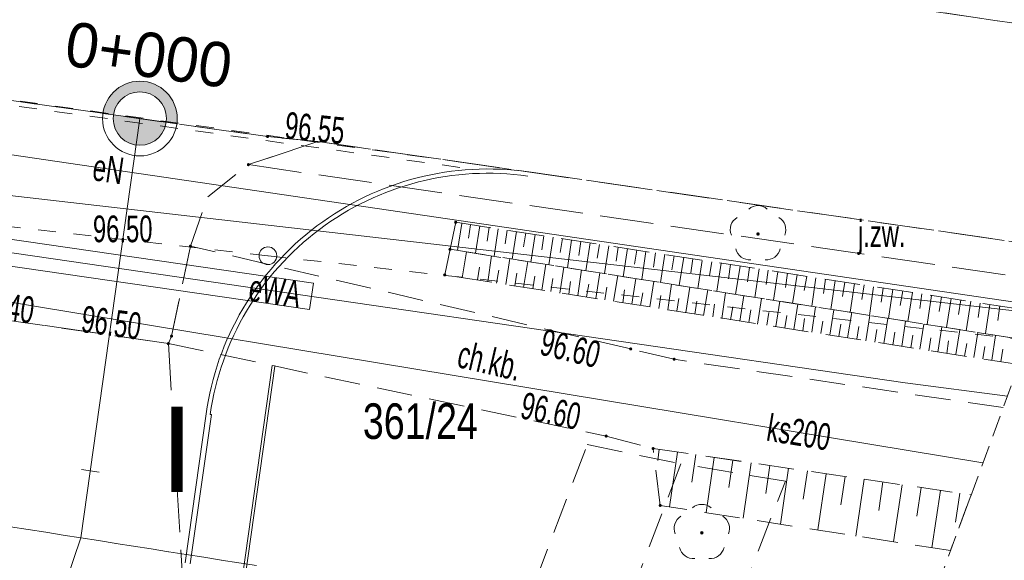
# Model space of a CAD drawing. Header units: metres. Extents: x 6541766 to 6542290, y 5894743 to 5895338.
# Tile 75 of 78: x 6541965 to 6541992, y 5895279 to 5895294. Entities that reach past the tile are written whole.
import ezdxf
from ezdxf.enums import TextEntityAlignment as Align

# ---------------------------------------------------------------- set-up
doc = ezdxf.new("R2010")
doc.units = ezdxf.units.M
for name, pattern in [('0.5_0.5', [1, 0.5, -0.5]), ('1.0_0.5', [1.5, 1, -0.5]), ('1.5_0.5', [2, 1.5, -0.5]), ('2', [0.9, 0.6, -0.3]), ('egug-500', [1, 0.5, -0.5])]:
    doc.linetypes.add(name, pattern=pattern)
for name, color, linetype in [('000 Inne (niezydentyfikowane)', 7, 'Continuous'), ('211-numer działki ewidencyjnej', 7, 'Continuous'), ('218-kontur użytku gruntowego', 7, 'Continuous'), ('219-działka ewidencyjna', 7, 'Continuous'), ('_dr_krawężnik najazdowy 15x22', 214, '0.5_0.5'), ('_dr_krawężnik wystający 15x30', 214, 'Continuous'), ('_dr_opornik betonowy 12x25', 153, 'Continuous'), ('C-DROGI-SYTUACJA-ETYKIETY', 7, 'Continuous'), ('chodnik', 7, 'Continuous'), ('chodnik-Atr17', 7, 'Continuous'), ('jezdnia', 7, 'Continuous'), ('jezdnia-Atr17', 7, 'Continuous'), ('pikieta sztuczna-Atr2', 7, 'Continuous'), ('przewód elektroenergetyczny podziemny', 7, 'Continuous'), ('przewód elektroenergetyczny podziemny-Atr1', 7, 'Continuous'), ('przewód kanalizacyjny', 7, 'Continuous'), ('przewód kanalizacyjny-Atr1', 7, 'Continuous'), ('przewód wodociągowy', 7, 'Continuous'), ('skarpa nieumocniona', 7, 'Continuous'), ('zadrzewienie  zakrzewienie', 7, 'Continuous'), ('Zakres', 7, 'Continuous')]:
    doc.layers.add(name, color=color, linetype=linetype)
for name, color, linetype, lineweight in [('_dr_obrzeże 8x30', 210, 'Continuous', 30), ('_dr_ścieki kd', 36, 'Continuous', 30), ('A-OPIS', 4, 'Continuous', 20), ('IE - podklad', 8, 'Continuous', 9), ('IE - rury ochronne', 5, 'Continuous', 9)]:
    doc.layers.add(name, color=color, linetype=linetype, lineweight=lineweight)
doc.styles.add('MtXpl_Arial60', font='arial.ttf', dxfattribs={"height": 0.2})

# ---------------------------------------------------------------- blocks, each defined once
blk = doc.blocks.new('blok - sanitarne pzt chelmza ng')
at = {"layer": 'przewód elektroenergetyczny podziemny', "color": 1, "linetype": 'Continuous', "lineweight": 9}
for p, q in [((6542461.49, 5895290.96), (6542493.406, 5895286.278)), ((6542489.6, 5895284.12), (6542451, 5895289.73)), ((6542492.474, 5895283.744), (6542489.6, 5895284.12))]:
    blk.add_line(p, q, dxfattribs=at)
at = {"layer": 'przewód kanalizacyjny', "color": 34, "linetype": 'Continuous', "lineweight": 9}
blk.add_line((6542462.61, 5895286.69), (6542491.785, 5895281.872), dxfattribs=at)
at = {"layer": 'przewód wodociągowy', "color": 5, "linetype": 'Continuous', "lineweight": 9}
blk.add_line((6542434.77, 5895292.78), (6542493.327, 5895286.062), dxfattribs=at)
at = {"layer": 'przewód elektroenergetyczny podziemny-Atr1', "color": 1, "lineweight": 9, "width": 0.667}
for s, rotation, p in [('eN', 351.655, (6542466.77, 5895290.19)), ('eN', 351.655, (6542466.77, 5895290.19)), ('eWA', 351.73, (6542471.16, 5895286.8))]:
    blk.add_text(s, height=0.75, rotation=rotation, dxfattribs=at).set_placement(p, align=Align.MIDDLE_LEFT)
at = {"layer": 'przewód kanalizacyjny-Atr1', "color": 34, "lineweight": 9, "width": 0.667}
blk.add_text('ks200', height=0.75, rotation=350.624, dxfattribs=at).set_placement((6542485.73, 5895282.87), align=Align.MIDDLE_LEFT)
blk = doc.blocks.new('blok - podklad szary rfqfqw')
at = {"linetype": 'ByBlock', "lineweight": 9}
for points in [[(6541968.822, 5895291.441), (6541969.119, 5895291.399, 0.414214), (6541968.226, 5895292.585, 0.414214), (6541967.04, 5895291.692), (6541967.337, 5895291.65, -0.414214), (6541968.184, 5895292.288, -0.414214)], [(6541967.337, 5895291.65, 0.414214), (6541967.975, 5895290.803, 0.414214), (6541968.822, 5895291.441)], [(6541967.337, 5895291.65, 0.414214), (6541967.975, 5895290.803, 0.414214), (6541968.822, 5895291.441)]]:
    blk.add_hatch(color=8, dxfattribs=at).paths.add_polyline_path(points)
at = {"color": 8, "lineweight": 9}
for p, q in [((6541968.079, 5895291.546), (6541966.42, 5895279.76)), ((6541966.42, 5895279.76), (6541952.825, 5895239.915))]:
    blk.add_line(p, q, dxfattribs=at)
at = {"color": 8, "linetype": 'ByBlock', "lineweight": 9}
for p, q in [((6541967.337, 5895291.65), (6541967.04, 5895291.692)), ((6541968.822, 5895291.441), (6541967.337, 5895291.65)), ((6541968.822, 5895291.441), (6541967.337, 5895291.65)), ((6541968.822, 5895291.441), (6541969.119, 5895291.399)), ((6541966.933, 5895281.608), (6541966.438, 5895281.678))]:
    blk.add_line(p, q, dxfattribs=at)
for radius in [1.05, 0.75, 0.75]:
    blk.add_circle((6541968.079, 5895291.546), radius, dxfattribs=at)
at = {"color": 8, "linetype": 'Continuous', "lineweight": 9}
blk.add_circle((6541971.68, 5895287.69), 0.25, dxfattribs=at)
for centre, start, end in [((6541985.46, 5895288.7), 49.272, 130.728), ((6541985.08, 5895288.424), 121.308, 202.548), ((6541985.84, 5895288.424), 337.452, 58.692), ((6541985.225, 5895287.976), 193.221, 274.871), ((6541985.695, 5895287.976), 265.129, 346.779), ((6541983.88, 5895280.3), 49.272, 130.728), ((6541983.5, 5895280.024), 121.308, 202.548), ((6541984.26, 5895280.024), 337.452, 58.692), ((6541983.645, 5895279.576), 193.221, 274.871), ((6541984.115, 5895279.576), 265.129, 346.779)]:
    blk.add_arc(centre, 0.4, start, end, dxfattribs=at)
at = {"color": 8, "linetype": 'Continuous', "lineweight": 9, "extrusion": (0, 0, -1)}
for points in [[(-6541971.638, 5895291.008), (-6541971.638, 5895291.072), (-6541971.625, 5895291.04)], [(-6541971.638, 5895291.072), (-6541971.67, 5895290.995), (-6541971.67, 5895291.085)], [(-6541971.638, 5895291.072), (-6541971.638, 5895291.008), (-6541971.67, 5895290.995)], [(-6541971.67, 5895291.085), (-6541971.67, 5895290.995), (-6541971.702, 5895291.008)], [(-6541971.67, 5895291.085), (-6541971.702, 5895291.008), (-6541971.702, 5895291.072)], [(-6541971.702, 5895291.072), (-6541971.702, 5895291.008), (-6541971.715, 5895291.04)], [(-6541971.098, 5895290.218), (-6541971.098, 5895290.282), (-6541971.085, 5895290.25)], [(-6541971.098, 5895290.282), (-6541971.13, 5895290.205), (-6541971.13, 5895290.295)], [(-6541971.098, 5895290.282), (-6541971.098, 5895290.218), (-6541971.13, 5895290.205)], [(-6541971.13, 5895290.295), (-6541971.13, 5895290.205), (-6541971.162, 5895290.218)], [(-6541971.13, 5895290.295), (-6541971.162, 5895290.218), (-6541971.162, 5895290.282)], [(-6541971.162, 5895290.282), (-6541971.162, 5895290.218), (-6541971.175, 5895290.25)], [(-6541976.928, 5895288.598), (-6541976.928, 5895288.662), (-6541976.915, 5895288.63)], [(-6541976.928, 5895288.662), (-6541976.96, 5895288.585), (-6541976.96, 5895288.675)], [(-6541976.928, 5895288.662), (-6541976.928, 5895288.598), (-6541976.96, 5895288.585)], [(-6541976.96, 5895288.675), (-6541976.96, 5895288.585), (-6541976.992, 5895288.598)], [(-6541976.96, 5895288.675), (-6541976.992, 5895288.598), (-6541976.992, 5895288.662)], [(-6541976.992, 5895288.662), (-6541976.992, 5895288.598), (-6541977.005, 5895288.63)], [(-6541985.425, 5895288.265), (-6541985.425, 5895288.335), (-6541985.41, 5895288.3)], [(-6541985.425, 5895288.335), (-6541985.46, 5895288.25), (-6541985.46, 5895288.35)], [(-6541985.425, 5895288.335), (-6541985.425, 5895288.265), (-6541985.46, 5895288.25)], [(-6541985.46, 5895288.35), (-6541985.46, 5895288.25), (-6541985.495, 5895288.265)], [(-6541985.46, 5895288.35), (-6541985.495, 5895288.265), (-6541985.495, 5895288.335)], [(-6541985.495, 5895288.335), (-6541985.495, 5895288.265), (-6541985.51, 5895288.3)], [(-6541969.468, 5895287.928), (-6541969.468, 5895287.992), (-6541969.455, 5895287.96)], [(-6541969.468, 5895287.992), (-6541969.5, 5895287.915), (-6541969.5, 5895288.005)], [(-6541969.468, 5895287.992), (-6541969.468, 5895287.928), (-6541969.5, 5895287.915)], [(-6541969.5, 5895288.005), (-6541969.5, 5895287.915), (-6541969.532, 5895287.928)], [(-6541969.5, 5895288.005), (-6541969.532, 5895287.928), (-6541969.532, 5895287.992)], [(-6541969.532, 5895287.992), (-6541969.532, 5895287.928), (-6541969.545, 5895287.96)], [(-6541976.768, 5895287.838), (-6541976.768, 5895287.902), (-6541976.755, 5895287.87)], [(-6541976.768, 5895287.902), (-6541976.8, 5895287.825), (-6541976.8, 5895287.915)], [(-6541976.768, 5895287.902), (-6541976.768, 5895287.838), (-6541976.8, 5895287.825)], [(-6541976.8, 5895287.915), (-6541976.8, 5895287.825), (-6541976.832, 5895287.838)], [(-6541976.8, 5895287.915), (-6541976.832, 5895287.838), (-6541976.832, 5895287.902)], [(-6541976.832, 5895287.902), (-6541976.832, 5895287.838), (-6541976.845, 5895287.87)], [(-6541976.618, 5895287.118), (-6541976.618, 5895287.182), (-6541976.605, 5895287.15)], [(-6541976.618, 5895287.182), (-6541976.65, 5895287.105), (-6541976.65, 5895287.195)], [(-6541976.618, 5895287.182), (-6541976.618, 5895287.118), (-6541976.65, 5895287.105)], [(-6541976.65, 5895287.195), (-6541976.65, 5895287.105), (-6541976.682, 5895287.118)], [(-6541976.65, 5895287.195), (-6541976.682, 5895287.118), (-6541976.682, 5895287.182)], [(-6541976.682, 5895287.182), (-6541976.682, 5895287.118), (-6541976.695, 5895287.15)], [(-6541968.938, 5895285.398), (-6541968.938, 5895285.462), (-6541968.925, 5895285.43)], [(-6541968.938, 5895285.462), (-6541968.97, 5895285.385), (-6541968.97, 5895285.475)], [(-6541968.938, 5895285.462), (-6541968.938, 5895285.398), (-6541968.97, 5895285.385)], [(-6541968.97, 5895285.475), (-6541968.97, 5895285.385), (-6541969.002, 5895285.398)], [(-6541968.97, 5895285.475), (-6541969.002, 5895285.398), (-6541969.002, 5895285.462)], [(-6541969.002, 5895285.462), (-6541969.002, 5895285.398), (-6541969.015, 5895285.43)], [(-6541968.848, 5895285.188), (-6541968.848, 5895285.252), (-6541968.835, 5895285.22)], [(-6541968.848, 5895285.252), (-6541968.88, 5895285.175), (-6541968.88, 5895285.265)], [(-6541968.848, 5895285.252), (-6541968.848, 5895285.188), (-6541968.88, 5895285.175)], [(-6541968.88, 5895285.265), (-6541968.88, 5895285.175), (-6541968.912, 5895285.188)], [(-6541968.88, 5895285.265), (-6541968.912, 5895285.188), (-6541968.912, 5895285.252)], [(-6541968.912, 5895285.252), (-6541968.912, 5895285.188), (-6541968.925, 5895285.22)], [(-6541981.848, 5895285.038), (-6541981.848, 5895285.102), (-6541981.835, 5895285.07)], [(-6541981.848, 5895285.102), (-6541981.88, 5895285.025), (-6541981.88, 5895285.115)], [(-6541981.848, 5895285.102), (-6541981.848, 5895285.038), (-6541981.88, 5895285.025)], [(-6541981.88, 5895285.115), (-6541981.88, 5895285.025), (-6541981.912, 5895285.038)], [(-6541981.88, 5895285.115), (-6541981.912, 5895285.038), (-6541981.912, 5895285.102)], [(-6541981.912, 5895285.102), (-6541981.912, 5895285.038), (-6541981.925, 5895285.07)], [(-6541983.068, 5895284.748), (-6541983.068, 5895284.812), (-6541983.055, 5895284.78)], [(-6541983.068, 5895284.812), (-6541983.1, 5895284.735), (-6541983.1, 5895284.825)], [(-6541983.068, 5895284.812), (-6541983.068, 5895284.748), (-6541983.1, 5895284.735)], [(-6541983.1, 5895284.825), (-6541983.1, 5895284.735), (-6541983.132, 5895284.748)], [(-6541983.1, 5895284.825), (-6541983.132, 5895284.748), (-6541983.132, 5895284.812)], [(-6541983.132, 5895284.812), (-6541983.132, 5895284.748), (-6541983.145, 5895284.78)], [(-6541981.158, 5895282.588), (-6541981.158, 5895282.652), (-6541981.145, 5895282.62)], [(-6541981.158, 5895282.652), (-6541981.19, 5895282.575), (-6541981.19, 5895282.665)], [(-6541981.158, 5895282.652), (-6541981.158, 5895282.588), (-6541981.19, 5895282.575)], [(-6541981.19, 5895282.665), (-6541981.19, 5895282.575), (-6541981.222, 5895282.588)], [(-6541981.19, 5895282.665), (-6541981.222, 5895282.588), (-6541981.222, 5895282.652)], [(-6541981.222, 5895282.652), (-6541981.222, 5895282.588), (-6541981.235, 5895282.62)], [(-6541982.478, 5895282.238), (-6541982.478, 5895282.302), (-6541982.465, 5895282.27)], [(-6541982.478, 5895282.302), (-6541982.51, 5895282.225), (-6541982.51, 5895282.315)], [(-6541982.478, 5895282.302), (-6541982.478, 5895282.238), (-6541982.51, 5895282.225)], [(-6541982.51, 5895282.315), (-6541982.51, 5895282.225), (-6541982.542, 5895282.238)], [(-6541982.51, 5895282.315), (-6541982.542, 5895282.238), (-6541982.542, 5895282.302)], [(-6541982.542, 5895282.302), (-6541982.542, 5895282.238), (-6541982.555, 5895282.27)], [(-6541982.678, 5895280.638), (-6541982.678, 5895280.702), (-6541982.665, 5895280.67)], [(-6541982.678, 5895280.702), (-6541982.71, 5895280.625), (-6541982.71, 5895280.715)], [(-6541982.678, 5895280.702), (-6541982.678, 5895280.638), (-6541982.71, 5895280.625)], [(-6541982.71, 5895280.715), (-6541982.71, 5895280.625), (-6541982.742, 5895280.638)], [(-6541982.71, 5895280.715), (-6541982.742, 5895280.638), (-6541982.742, 5895280.702)], [(-6541982.742, 5895280.702), (-6541982.742, 5895280.638), (-6541982.755, 5895280.67)], [(-6541983.845, 5895279.865), (-6541983.845, 5895279.935), (-6541983.83, 5895279.9)], [(-6541983.845, 5895279.935), (-6541983.88, 5895279.85), (-6541983.88, 5895279.95)], [(-6541983.845, 5895279.935), (-6541983.845, 5895279.865), (-6541983.88, 5895279.85)], [(-6541983.88, 5895279.95), (-6541983.88, 5895279.85), (-6541983.915, 5895279.865)], [(-6541983.88, 5895279.95), (-6541983.915, 5895279.865), (-6541983.915, 5895279.935)], [(-6541983.915, 5895279.935), (-6541983.915, 5895279.865), (-6541983.93, 5895279.9)]]:
    blk.add_solid(points, dxfattribs=at)
at = {"layer": '000 Inne (niezydentyfikowane)', "color": 8, "linetype": 'Continuous', "lineweight": 9}
for p, q in [((6541977.13, 5895288.6), (6541977.01, 5895287.84)), ((6541977.38, 5895288.56), (6541977.32, 5895288.18)), ((6541977.64, 5895288.53), (6541977.52, 5895287.76)), ((6541977.9, 5895288.49), (6541977.84, 5895288.1)), ((6541978.15, 5895288.45), (6541978.04, 5895287.68)), ((6541978.41, 5895288.41), (6541978.35, 5895288.02)), ((6541978.67, 5895288.37), (6541978.55, 5895287.59)), ((6541978.93, 5895288.33), (6541978.87, 5895287.94)), ((6541979.19, 5895288.29), (6541979.07, 5895287.51)), ((6541979.44, 5895288.25), (6541979.38, 5895287.86)), ((6541979.7, 5895288.21), (6541979.58, 5895287.43)), ((6541979.96, 5895288.17), (6541979.9, 5895287.78)), ((6541980.22, 5895288.13), (6541980.1, 5895287.35)), ((6541980.48, 5895288.09), (6541980.42, 5895287.7)), ((6541980.74, 5895288.05), (6541980.62, 5895287.27)), ((6541981, 5895288.01), (6541980.94, 5895287.62)), ((6541981.27, 5895287.97), (6541981.14, 5895287.19)), ((6541981.53, 5895287.93), (6541981.47, 5895287.54)), ((6541981.79, 5895287.89), (6541981.67, 5895287.1)), ((6541982.05, 5895287.85), (6541981.99, 5895287.45)), ((6541977.14, 5895287.07), (6541977.26, 5895287.8)), ((6541977.86, 5895286.96), (6541977.97, 5895287.69)), ((6541978.37, 5895286.88), (6541978.48, 5895287.61)), ((6541982.31, 5895287.81), (6541982.19, 5895287.02)), ((6541982.58, 5895287.77), (6541982.52, 5895287.37)), ((6541982.84, 5895287.73), (6541982.72, 5895286.94)), ((6541983.1, 5895287.69), (6541983.04, 5895287.29)), ((6541983.37, 5895287.65), (6541983.24, 5895286.85)), ((6541983.63, 5895287.6), (6541983.57, 5895287.21)), ((6541983.89, 5895287.56), (6541983.77, 5895286.77)), ((6541977.57, 5895287.01), (6541977.63, 5895287.37)), ((6541978.11, 5895286.92), (6541978.17, 5895287.28)), ((6541978.87, 5895286.8), (6541978.99, 5895287.53)), ((6541979.38, 5895286.72), (6541979.49, 5895287.45)), ((6541979.89, 5895286.64), (6541980, 5895287.37)), ((6541980.39, 5895286.57), (6541980.5, 5895287.29)), ((6541984.16, 5895287.52), (6541984.1, 5895287.13)), ((6541984.42, 5895287.48), (6541984.3, 5895286.69)), ((6541984.69, 5895287.44), (6541984.63, 5895287.04)), ((6541984.96, 5895287.4), (6541984.83, 5895286.6)), ((6541985.22, 5895287.36), (6541985.16, 5895286.96)), ((6541985.49, 5895287.32), (6541985.37, 5895286.52)), ((6541985.75, 5895287.28), (6541985.69, 5895286.88)), ((6541978.62, 5895286.84), (6541978.68, 5895287.2)), ((6541979.13, 5895286.76), (6541979.18, 5895287.12)), ((6541979.63, 5895286.68), (6541979.69, 5895287.05)), ((6541980.9, 5895286.49), (6541981.01, 5895287.21)), ((6541981.4, 5895286.41), (6541981.52, 5895287.13)), ((6541981.91, 5895286.33), (6541982.02, 5895287.05)), ((6541986.02, 5895287.24), (6541985.9, 5895286.44)), ((6541986.29, 5895287.2), (6541986.23, 5895286.8)), ((6541986.56, 5895287.16), (6541986.43, 5895286.35)), ((6541986.83, 5895287.11), (6541986.76, 5895286.71)), ((6541987.09, 5895287.07), (6541986.97, 5895286.27)), ((6541987.36, 5895287.03), (6541987.3, 5895286.63)), ((6541980.14, 5895286.61), (6541980.19, 5895286.97)), ((6541980.64, 5895286.53), (6541980.7, 5895286.89)), ((6541981.15, 5895286.45), (6541981.21, 5895286.81)), ((6541981.66, 5895286.37), (6541981.71, 5895286.73)), ((6541982.42, 5895286.25), (6541982.53, 5895286.97)), ((6541982.92, 5895286.17), (6541983.03, 5895286.89)), ((6541983.43, 5895286.09), (6541983.54, 5895286.81)), ((6541983.93, 5895286.01), (6541984.05, 5895286.73)), ((6541987.63, 5895286.99), (6541987.51, 5895286.18)), ((6541987.9, 5895286.95), (6541987.84, 5895286.54)), ((6541988.17, 5895286.91), (6541988.05, 5895286.1)), ((6541988.44, 5895286.87), (6541988.38, 5895286.46)), ((6541988.71, 5895286.82), (6541988.59, 5895286.01)), ((6541988.98, 5895286.78), (6541988.92, 5895286.38)), ((6541989.25, 5895286.74), (6541989.13, 5895285.93)), ((6541982.16, 5895286.29), (6541982.22, 5895286.65)), ((6541982.67, 5895286.21), (6541982.73, 5895286.57)), ((6541983.18, 5895286.13), (6541983.23, 5895286.49)), ((6541984.44, 5895285.93), (6541984.55, 5895286.65)), ((6541984.95, 5895285.85), (6541985.06, 5895286.57)), ((6541985.45, 5895285.77), (6541985.56, 5895286.49)), ((6541989.53, 5895286.7), (6541989.46, 5895286.29)), ((6541989.8, 5895286.66), (6541989.67, 5895285.84)), ((6541990.07, 5895286.62), (6541990.01, 5895286.21)), ((6541990.34, 5895286.57), (6541990.22, 5895285.76)), ((6541990.62, 5895286.53), (6541990.55, 5895286.12)), ((6541990.89, 5895286.49), (6541990.76, 5895285.67)), ((6541991.16, 5895286.45), (6541991.1, 5895286.04)), ((6541983.68, 5895286.05), (6541983.74, 5895286.41)), ((6541984.19, 5895285.97), (6541984.24, 5895286.33)), ((6541984.69, 5895285.89), (6541984.75, 5895286.25)), ((6541985.2, 5895285.81), (6541985.26, 5895286.17)), ((6541985.96, 5895285.7), (6541986.07, 5895286.41)), ((6541986.47, 5895285.62), (6541986.58, 5895286.33)), ((6541986.97, 5895285.54), (6541987.08, 5895286.25)), ((6541987.48, 5895285.46), (6541987.59, 5895286.17)), ((6541991.44, 5895286.41), (6541991.31, 5895285.58)), ((6541991.71, 5895286.36), (6541991.65, 5895285.95)), ((6541991.98, 5895286.32), (6541991.86, 5895285.5)), ((6541992.26, 5895286.28), (6541992.2, 5895285.87)), ((6541985.71, 5895285.74), (6541985.76, 5895286.09)), ((6541986.21, 5895285.66), (6541986.27, 5895286.01)), ((6541986.72, 5895285.58), (6541986.77, 5895285.93)), ((6541987.98, 5895285.38), (6541988.1, 5895286.09)), ((6541988.49, 5895285.3), (6541988.6, 5895286.01)), ((6541989, 5895285.22), (6541989.11, 5895285.93)), ((6541987.23, 5895285.5), (6541987.28, 5895285.85)), ((6541987.73, 5895285.42), (6541987.79, 5895285.77)), ((6541988.24, 5895285.34), (6541988.29, 5895285.7)), ((6541988.74, 5895285.26), (6541988.8, 5895285.62)), ((6541989.5, 5895285.14), (6541989.61, 5895285.85)), ((6541990.01, 5895285.06), (6541990.12, 5895285.77)), ((6541990.52, 5895284.98), (6541990.63, 5895285.69)), ((6541989.25, 5895285.18), (6541989.31, 5895285.54)), ((6541989.76, 5895285.1), (6541989.81, 5895285.46)), ((6541990.26, 5895285.02), (6541990.32, 5895285.38)), ((6541991.02, 5895284.91), (6541991.13, 5895285.61)), ((6541991.53, 5895284.83), (6541991.64, 5895285.53)), ((6541992.03, 5895284.75), (6541992.14, 5895285.45)), ((6541990.77, 5895284.94), (6541990.82, 5895285.3)), ((6541991.27, 5895284.87), (6541991.33, 5895285.22)), ((6541991.78, 5895284.79), (6541991.84, 5895285.14)), ((6541992.29, 5895284.71), (6541992.34, 5895285.06)), ((6541982.68, 5895282.25), (6541982.64, 5895281.93)), ((6541983.2, 5895282.17), (6541982.97, 5895280.63)), ((6541983.71, 5895282.1), (6541983.6, 5895281.32)), ((6541984.23, 5895282.02), (6541984, 5895280.47)), ((6541984.75, 5895281.94), (6541984.64, 5895281.17)), ((6541985.27, 5895281.87), (6541985.04, 5895280.31)), ((6541985.79, 5895281.79), (6541985.68, 5895281.01)), ((6541986.32, 5895281.72), (6541986.09, 5895280.14)), ((6541986.85, 5895281.64), (6541986.73, 5895280.85)), ((6541987.38, 5895281.56), (6541987.14, 5895279.98)), ((6541987.91, 5895281.48), (6541987.79, 5895280.69)), ((6541988.44, 5895281.41), (6541988.21, 5895279.81)), ((6541988.97, 5895281.33), (6541988.86, 5895280.53)), ((6541989.51, 5895281.25), (6541989.27, 5895279.65)), ((6541990.05, 5895281.17), (6541989.93, 5895280.37)), ((6541990.59, 5895281.09), (6541990.35, 5895279.48)), ((6541991.13, 5895281.02), (6541991.01, 5895280.2))]:
    blk.add_line(p, q, dxfattribs=at)
at = {"layer": '218-kontur użytku gruntowego', "color": 8, "linetype": 'egug-500', "lineweight": 9}
for p, q in [((6541971.36, 5895278.98), (6541961.48, 5895280.54)), ((6541961.48, 5895280.54), (6541971.36, 5895278.98))]:
    blk.add_line(p, q, dxfattribs=at)
at = {"layer": '219-działka ewidencyjna', "color": 8, "linetype": '0.5_0.5', "lineweight": 9}
for p, q in [((6541971.68, 5895287.69), (6541961.35, 5895288.85)), ((6541993.053, 5895285.318), (6541971.68, 5895287.69)), ((6541961.48, 5895280.54), (6541971.36, 5895278.98))]:
    blk.add_line(p, q, dxfattribs=at)
at = {"layer": '_dr_krawężnik najazdowy 15x22', "color": 8, "lineweight": 9}
for p, q in [((6541958.766, 5895292.856), (6541977.49, 5895290.268)), ((6541958.746, 5895292.707), (6541977.469, 5895290.119))]:
    blk.add_line(p, q, dxfattribs=at)
at = {"layer": '_dr_krawężnik wystający 15x30', "color": 8, "lineweight": 9}
for p, q in [((6541969.351, 5895279.06), (6541969.94, 5895283.244)), ((6541969.498, 5895279.025), (6541970.089, 5895283.223))]:
    blk.add_line(p, q, dxfattribs=at)
at = {"layer": '_dr_obrzeże 8x30', "color": 8, "lineweight": 9}
for p, q in [((6541970.963, 5895278.675), (6541971.798, 5895284.604)), ((6541971.041, 5895278.657), (6541971.876, 5895284.587))]:
    blk.add_line(p, q, dxfattribs=at)
at = {"layer": '_dr_opornik betonowy 12x25', "color": 8, "lineweight": 9}
blk.add_line((6541970.059, 5895283.227), (6541970.089, 5895283.223), dxfattribs=at)
for radius in [8, 7.88]:
    blk.add_arc((6541977.862, 5895282.129), radius, 81.8036, 171.9852, dxfattribs=at)
at = {"layer": 'chodnik', "color": 8, "linetype": '1.0_0.5', "lineweight": 9}
for p, q in [((6541971.67, 5895291.04), (6541957.75, 5895293)), ((6541971.13, 5895290.25), (6541973.08, 5895290.9)), ((6541973.08, 5895290.9), (6541971.67, 5895291.04)), ((6541969.99, 5895289.35), (6541971.13, 5895290.25)), ((6541969.5, 5895287.96), (6541969.99, 5895289.35)), ((6541968.97, 5895285.43), (6541969.5, 5895287.96)), ((6541969.5, 5895287.96), (6541968.97, 5895285.43)), ((6541981.88, 5895285.07), (6541969.5, 5895287.96)), ((6541962.92, 5895286.09), (6541968.88, 5895285.22)), ((6541968.88, 5895285.22), (6541968.97, 5895285.43)), ((6541968.97, 5895285.43), (6541968.88, 5895285.22)), ((6541968.88, 5895285.22), (6541981.19, 5895282.62)), ((6541983.1, 5895284.78), (6541981.88, 5895285.07)), ((6541992.355, 5895283.42), (6541983.1, 5895284.78)), ((6541981.19, 5895282.62), (6541982.51, 5895282.27)), ((6541982.51, 5895282.27), (6541991.453, 5895280.969))]:
    blk.add_line(p, q, dxfattribs=at)
at = {"layer": 'jezdnia', "color": 8, "linetype": '1.5_0.5', "lineweight": 9}
for p, q in [((6541978.34, 5895296.33), (6541996.142, 5895293.716)), ((6541996.142, 5895293.716), (6541978.34, 5895296.33)), ((6541957.75, 5895293), (6541971.67, 5895291.04)), ((6541973.08, 5895290.9), (6541971.13, 5895290.25)), ((6541971.67, 5895291.04), (6541973.08, 5895290.9)), ((6541993.998, 5895287.887), (6541973.08, 5895290.9)), ((6541973.08, 5895290.9), (6541993.998, 5895287.887)), ((6541971.13, 5895290.25), (6541993.662, 5895286.974)), ((6541968.88, 5895285.22), (6541962.92, 5895286.09)), ((6541969.44, 5895275.93), (6541968.88, 5895285.22))]:
    blk.add_line(p, q, dxfattribs=at)
at = {"layer": 'skarpa nieumocniona', "color": 8, "linetype": '1.0_0.5', "lineweight": 9}
for p, q in [((6541976.8, 5895287.87), (6541976.96, 5895288.63)), ((6541976.96, 5895288.63), (6541993.345, 5895286.111)), ((6541976.65, 5895287.15), (6541976.8, 5895287.87)), ((6541993.05, 5895285.31), (6541976.8, 5895287.87)), ((6541976.8, 5895287.87), (6541993.05, 5895285.31)), ((6541992.8, 5895284.63), (6541976.65, 5895287.15)), ((6541982.71, 5895280.67), (6541982.51, 5895282.27)), ((6541982.51, 5895282.27), (6541991.45, 5895280.97)), ((6541982.71, 5895280.67), (6541982.51, 5895282.27)), ((6541982.51, 5895282.27), (6541991.45, 5895280.97)), ((6541991.45, 5895280.97), (6541990.87, 5895279.4)), ((6541991.45, 5895280.97), (6541990.87, 5895279.4)), ((6541990.87, 5895279.4), (6541982.71, 5895280.67)), ((6541990.87, 5895279.4), (6541982.71, 5895280.67))]:
    blk.add_line(p, q, dxfattribs=at)
at = {"layer": 'zadrzewienie  zakrzewienie', "color": 8, "linetype": '1.0_0.5', "lineweight": 9}
for p, q in [((6541956.29, 5895218.21), (6541980.66, 5895282.38)), ((6541980.66, 5895282.38), (6541983.29, 5895281.84)), ((6541983.29, 5895281.84), (6541958.91, 5895218.05)), ((6541983.29, 5895281.84), (6541958.91, 5895218.05)), ((6541986.23, 5895281.35), (6541983.29, 5895281.84)), ((6541960.85, 5895216.53), (6541986.23, 5895281.35))]:
    blk.add_line(p, q, dxfattribs=at)
at = {"layer": 'Zakres', "color": 8, "linetype": '2', "lineweight": 9}
blk.add_line((6541965.96, 5895211.67), (6541999.83, 5895303.74), dxfattribs=at)
blk.add_line((6541965.96, 5895211.67), (6541999.83, 5895303.74), dxfattribs=at)
blk.add_line((6541965.96, 5895211.67), (6541999.83, 5895303.74), dxfattribs=at)
blk.add_line((6541965.96, 5895211.67), (6541999.83, 5895303.74), dxfattribs=at)
at = {"layer": '211-numer działki ewidencyjnej', "color": 8, "linetype": 'Continuous', "lineweight": 9, "width": 0.79}
blk.add_text('361/24', height=1, dxfattribs=at).set_placement((6541974.35, 5895282.54))
at = {"layer": 'A-OPIS', "color": 8, "lineweight": 9, "style": 'MtXpl_Arial60'}
blk.add_text('I', height=2.4, dxfattribs=at).set_placement((6541968.657, 5895281.046))
at = {"layer": 'C-DROGI-SYTUACJA-ETYKIETY', "color": 8, "lineweight": 9, "insert": (6541968.419, 5895293.959), "char_height": 1.25, "attachment_point": 2, "rotation": 351.9852}
blk.add_mtext('0+000', dxfattribs=at)
blk.add_mtext('0+000', dxfattribs=at)
at = {"layer": 'chodnik-Atr17', "color": 8, "lineweight": 9, "width": 0.667}
blk.add_text('ch.kb.', height=0.75, rotation=346.863, dxfattribs=at).set_placement((6541976.96, 5895284.57))
at = {"layer": 'jezdnia-Atr17', "color": 8, "lineweight": 9, "width": 0.667}
blk.add_text('j.zw.', height=0.75, dxfattribs=at).set_placement((6541988.27, 5895288.69), align=Align.TOP_LEFT)
blk.add_text('j.zw.', height=0.75, dxfattribs=at).set_placement((6541988.27, 5895288.69), align=Align.TOP_LEFT)
at = {"layer": 'pikieta sztuczna-Atr2', "color": 8, "lineweight": 9, "width": 0.667}
for s, rotation, p in [('96.55', 354.329, (6541972.13, 5895290.99, 96.55)), ('96.40', 351.695, (6541963.39, 5895286.02, 96.4)), ('96.50', 352.418, (6541966.4, 5895285.55, 96.5)), ('96.60', 348.217, (6541978.74, 5895283.13, 96.6))]:
    blk.add_text(s, height=0.75, rotation=rotation, dxfattribs=at).set_placement(p)
blk.add_text('96.50', height=0.75, dxfattribs=at).set_placement((6541966.76, 5895288.07, 96.5))
blk.add_text('96.60', height=0.75, rotation=346.462, dxfattribs=at).set_placement((6541979.46, 5895285.65, 96.6), align=Align.TOP_LEFT)

msp = doc.modelspace()

# ---------------------------------------------------------------- linework, layer by layer
at = {"layer": 'IE - rury ochronne', "lineweight": 9}
msp.add_lwpolyline([(6541961.701, 5895288.552), (6541972.959, 5895286.915), (6541972.852, 5895286.177), (6541961.594, 5895287.813)], close=True, dxfattribs=at)

# ---------------------------------------------------------------- block references
at = {"layer": '_dr_ścieki kd', "lineweight": 9}
msp.add_blockref('blok - sanitarne pzt chelmza ng', (-500, 0), dxfattribs=at)
at = {"layer": 'IE - podklad'}
msp.add_blockref('blok - podklad szary rfqfqw', (0, 0), dxfattribs=at)

doc.saveas('drawing.dxf')
